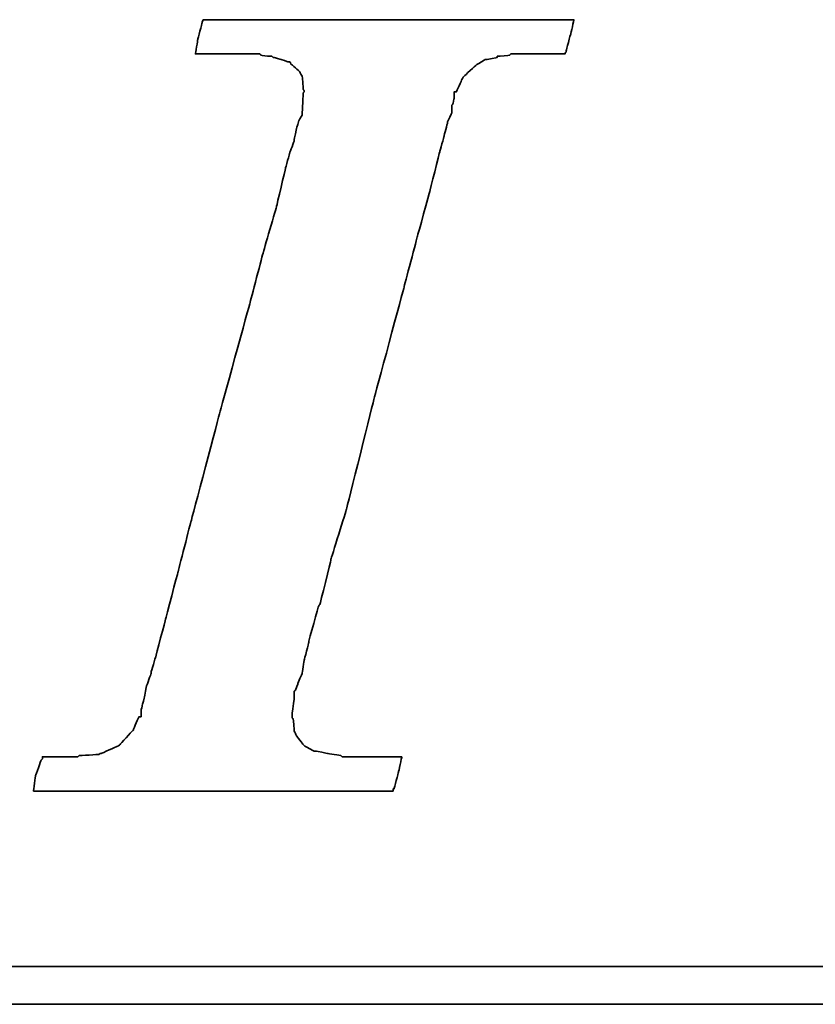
# Model space of a CAD drawing. Header units: millimetres. Extents: x 3 to 189, y 1 to 96.
# Tile 32 of 48: x 142.52 to 144.14, y 47.99 to 49.99. Entities that reach past the tile are written whole.
import ezdxf

# ---------------------------------------------------------------- set-up
doc = ezdxf.new("R2010")
doc.units = ezdxf.units.MM
doc.header["$LTSCALE"] = 0.1
doc.layers.add('DIM', color=4, linetype='CONTINUOUS')
doc.layers.add('layer 1', color=7, linetype='CONTINUOUS')

# ---------------------------------------------------------------- blocks, each defined once
blk = doc.blocks.new('TBI MOTION logo(完整正式版)')
at = {"layer": 'layer 1', "color": 22, "lineweight": 35}
for points, knots in [([(-40.59125, -7.94375), (-40.59125, -7.94375), (-40.97375, -7.94375), (-40.97375, -7.94375), (-40.97375, -7.94375), (-40.97375, -7.94375), (-41.38125, -7.94375), (-41.38125, -7.94375), (-41.38125, -7.94375), (-41.38125, -7.94375), (-41.54875, -7.94375), (-41.54875, -7.94375), (-41.54875, -7.94375), (-41.54875, -7.94375), (-41.59875, -7.94375), (-41.59875, -7.94375), (-41.59875, -7.94375), (-41.59875, -7.94375), (-41.88375, -7.94375), (-41.88375, -7.94375), (-41.88375, -7.94375), (-41.88375, -7.94375), (-41.90875, -7.91875), (-41.90875, -7.91875), (-41.90875, -7.91875), (-41.90875, -7.91875), (-42.19875, -7.87125), (-42.19875, -7.87125), (-42.19875, -7.87125), (-42.19875, -7.87125), (-42.43875, -7.82375), (-42.43875, -7.82375), (-42.43875, -7.82375), (-42.43875, -7.82375), (-42.45875, -7.82375), (-42.45875, -7.82375), (-42.45875, -7.82375), (-42.45875, -7.82375), (-42.48625, -7.82375), (-42.48625, -7.82375), (-42.48625, -7.82375), (-42.48625, -7.82375), (-42.67625, -7.72375), (-42.67625, -7.72375), (-42.67625, -7.72375), (-42.67625, -7.72375), (-42.70125, -7.70375), (-42.70125, -7.70375), (-42.70125, -7.70375), (-42.70125, -7.70375), (-42.72375, -7.67875), (-42.72375, -7.67875), (-42.72375, -7.67875), (-42.72375, -7.67875), (-42.86875, -7.48875), (-42.86875, -7.48875), (-42.86875, -7.48875), (-42.86875, -7.48875), (-42.89375, -7.43875), (-42.89375, -7.43875), (-42.89375, -7.43875), (-42.89375, -7.43875), (-42.91875, -7.38875), (-42.91875, -7.38875), (-42.91875, -7.38875), (-42.91875, -7.38875), (-42.93875, -7.12875), (-42.93875, -7.12875), (-42.93875, -7.12875), (-42.93875, -7.12875), (-42.96375, -7.10375), (-42.96375, -7.10375), (-42.96375, -7.10375), (-42.96375, -7.10375), (-42.96375, -7.05375), (-42.96375, -7.05375), (-42.96375, -7.05375), (-42.96375, -7.05375), (-42.96375, -7.00875), (-42.96375, -7.00875), (-42.96375, -7.00875), (-42.96375, -7.00875), (-42.91875, -6.69625), (-42.91875, -6.69625), (-42.91875, -6.69625), (-42.91875, -6.69625), (-42.91875, -6.62375), (-42.91875, -6.62375), (-42.91875, -6.62375), (-42.91875, -6.62375), (-42.91875, -6.59625), (-42.91875, -6.59625), (-42.91875, -6.59625), (-42.91875, -6.59625), (-42.91875, -6.57375), (-42.91875, -6.57375), (-42.91875, -6.57375), (-42.91875, -6.57375), (-42.91875, -6.52875), (-42.91875, -6.52875), (-42.91875, -6.52875), (-42.91875, -6.52875), (-42.89375, -6.50375), (-42.89375, -6.50375), (-42.89375, -6.50375), (-42.89375, -6.50375), (-42.84375, -6.38375), (-42.84375, -6.38375), (-42.84375, -6.38375), (-42.84375, -6.38375), (-42.84375, -6.35875), (-42.84375, -6.35875), (-42.84375, -6.35875), (-42.84375, -6.35875), (-42.74625, -6.14375), (-42.74625, -6.14375), (-42.74625, -6.14375), (-42.74625, -6.14375), (-42.70125, -5.85375), (-42.70125, -5.85375), (-42.70125, -5.85375), (-42.70125, -5.85375), (-42.60375, -5.47125), (-42.60375, -5.47125), (-42.60375, -5.47125), (-42.60375, -5.47125), (-42.60375, -5.44875), (-42.60375, -5.44875), (-42.60375, -5.44875), (-42.60375, -5.44875), (-42.38875, -4.67875), (-42.38875, -4.67875), (-42.38875, -4.67875), (-42.38875, -4.67875), (-42.36375, -4.65375), (-42.36375, -4.65375), (-42.36375, -4.65375), (-42.36375, -4.65375), (-42.12375, -3.69625), (-42.12375, -3.69625), (-42.12375, -3.69625), (-42.12375, -3.69625), (-42.12375, -3.67374), (-42.12375, -3.67374), (-42.12375, -3.67374), (-42.12375, -3.67374), (-41.78875, -2.59374), (-41.78875, -2.59374), (-41.78875, -2.59374), (-41.78875, -2.59374), (-41.18875, -0.19375), (-41.18875, -0.19375), (-41.18875, -0.19375), (-41.18875, -0.19375), (-40.54375, 2.20624), (-40.54375, 2.20624), (-40.54375, 2.20624), (-40.54375, 2.20624), (-40.25375, 3.30875), (-40.25375, 3.30875), (-40.25375, 3.30875), (-40.25375, 3.30875), (-39.98875, 4.27125), (-39.98875, 4.27125), (-39.98875, 4.27125), (-39.98875, 4.27125), (-39.77375, 5.13125), (-39.77375, 5.13125), (-39.77375, 5.13125), (-39.77375, 5.13125), (-39.67875, 5.47125), (-39.67875, 5.47125), (-39.67875, 5.47125), (-39.67875, 5.47125), (-39.60375, 5.75625), (-39.60375, 5.75625), (-39.60375, 5.75625), (-39.60375, 5.75625), (-39.60375, 5.78125), (-39.60375, 5.78125), (-39.60375, 5.78125), (-39.60375, 5.78125), (-39.50875, 5.97125), (-39.50875, 5.97125), (-39.50875, 5.97125), (-39.50875, 5.97125), (-39.50875, 6.13875), (-39.50875, 6.13875), (-39.50875, 6.13875), (-39.50875, 6.13875), (-39.48625, 6.16625), (-39.48625, 6.16625), (-39.48625, 6.16625), (-39.48625, 6.16625), (-39.46125, 6.28625), (-39.46125, 6.28625), (-39.46125, 6.28625), (-39.46125, 6.28625), (-39.46125, 6.42625), (-39.46125, 6.42625), (-39.46125, 6.42625), (-39.46125, 6.42625), (-39.41375, 6.42625), (-39.41375, 6.42625), (-39.41375, 6.42625), (-39.41375, 6.42625), (-39.29375, 6.69125), (-39.29375, 6.69125), (-39.29375, 6.69125), (-39.29375, 6.69125), (-39.26875, 6.74125), (-39.26875, 6.74125), (-39.26875, 6.74125), (-39.26875, 6.74125), (-39.24375, 6.76625), (-39.24375, 6.76625), (-39.24375, 6.76625), (-39.24375, 6.76625), (-38.98375, 7.00624), (-38.98375, 7.00624), (-38.98375, 7.00624), (-38.98375, 7.00624), (-38.95625, 7.02624), (-38.95625, 7.02624), (-38.95625, 7.02624), (-38.95625, 7.02624), (-38.78875, 7.12624), (-38.78875, 7.12624), (-38.78875, 7.12624), (-38.78875, 7.12624), (-38.76375, 7.12624), (-38.76375, 7.12624), (-38.76375, 7.12624), (-38.76375, 7.12624), (-38.74375, 7.12624), (-38.74375, 7.12624), (-38.74375, 7.12624), (-38.74375, 7.12624), (-38.52875, 7.17125), (-38.52875, 7.17125), (-38.52875, 7.17125), (-38.52875, 7.17125), (-38.52875, 7.19624), (-38.52875, 7.19624), (-38.52875, 7.19624), (-38.52875, 7.19624), (-38.50375, 7.19624), (-38.50375, 7.19624), (-38.50375, 7.19624), (-38.50375, 7.19624), (-38.26125, 7.21875), (-38.26125, 7.21875), (-38.26125, 7.21875), (-38.26125, 7.21875), (-38.23875, 7.24624), (-38.23875, 7.24624), (-38.23875, 7.24624), (-38.23875, 7.24624), (-38.21625, 7.24624), (-38.21625, 7.24624), (-38.21625, 7.24624), (-38.21625, 7.24624), (-38.18875, 7.24624), (-38.18875, 7.24624), (-38.18875, 7.24624), (-38.18875, 7.24624), (-37.90375, 7.24624), (-37.90375, 7.24624), (-37.90375, 7.24624), (-37.90375, 7.24624), (-37.85375, 7.24624), (-37.85375, 7.24624), (-37.85375, 7.24624), (-37.85375, 7.24624), (-37.75875, 7.24624), (-37.75875, 7.24624), (-37.75875, 7.24624), (-37.75875, 7.24624), (-37.42375, 7.24624), (-37.42375, 7.24624), (-37.42375, 7.24624), (-37.42375, 7.24624), (-37.08875, 7.24624), (-37.08875, 7.24624), (-37.08875, 7.24624), (-37.08875, 7.24624), (-37.06375, 7.24624), (-37.06375, 7.24624), (-37.06375, 7.24624), (-37.06375, 7.24624), (-37.06375, 7.26624), (-37.06375, 7.26624), (-37.06375, 7.26624), (-37.06375, 7.26624), (-37.03875, 7.29125), (-37.03875, 7.29125), (-37.03875, 7.29125), (-37.03875, 7.29125), (-37.03875, 7.31625), (-37.03875, 7.31625), (-37.03875, 7.31625), (-37.03875, 7.31625), (-36.94125, 7.67625), (-36.94125, 7.67625), (-36.94125, 7.67625), (-36.94125, 7.67625), (-36.86875, 7.98625), (-36.86875, 7.98625), (-36.86875, 7.98625), (-36.86875, 7.98625), (-36.98875, 7.98625), (-36.98875, 7.98625), (-36.98875, 7.98625), (-36.98875, 7.98625), (-37.42375, 7.98625), (-37.42375, 7.98625), (-37.42375, 7.98625), (-37.42375, 7.98625), (-37.94875, 7.98625), (-37.94875, 7.98625), (-37.94875, 7.98625), (-37.94875, 7.98625), (-38.57375, 7.98625), (-38.57375, 7.98625), (-38.57375, 7.98625), (-38.57375, 7.98625), (-39.29375, 7.98625), (-39.29375, 7.98625), (-39.29375, 7.98625), (-39.29375, 7.98625), (-40.82875, 7.98625), (-40.82875, 7.98625), (-40.82875, 7.98625), (-40.82875, 7.98625), (-42.36375, 7.98625), (-42.36375, 7.98625), (-42.36375, 7.98625), (-42.36375, 7.98625), (-43.08375, 7.98625), (-43.08375, 7.98625), (-43.08375, 7.98625), (-43.08375, 7.98625), (-43.70875, 7.98625), (-43.70875, 7.98625), (-43.70875, 7.98625), (-43.70875, 7.98625), (-44.23375, 7.98625), (-44.23375, 7.98625), (-44.23375, 7.98625), (-44.23375, 7.98625), (-44.66875, 7.98625), (-44.66875, 7.98625), (-44.66875, 7.98625), (-44.66875, 7.98625), (-44.88375, 7.98625), (-44.88375, 7.98625), (-44.88375, 7.98625), (-44.88375, 7.98625), (-44.90875, 7.94125), (-44.90875, 7.94125), (-44.90875, 7.94125), (-44.90875, 7.94125), (-44.90875, 7.91625), (-44.90875, 7.91625), (-44.90875, 7.91625), (-44.90875, 7.91625), (-45.00375, 7.55625), (-45.00375, 7.55625), (-45.00375, 7.55625), (-45.00375, 7.55625), (-45.05375, 7.24624), (-45.05375, 7.24624), (-45.05375, 7.24624), (-45.05375, 7.24624), (-44.61875, 7.24624), (-44.61875, 7.24624), (-44.61875, 7.24624), (-44.61875, 7.24624), (-44.11375, 7.24624), (-44.11375, 7.24624), (-44.11375, 7.24624), (-44.11375, 7.24624), (-43.99375, 7.24624), (-43.99375, 7.24624), (-43.99375, 7.24624), (-43.99375, 7.24624), (-43.94625, 7.24624), (-43.94625, 7.24624), (-43.94625, 7.24624), (-43.94625, 7.24624), (-43.92374, 7.24624), (-43.92374, 7.24624), (-43.92374, 7.24624), (-43.92374, 7.24624), (-43.65875, 7.24624), (-43.65875, 7.24624), (-43.65875, 7.24624), (-43.65875, 7.24624), (-43.63875, 7.21875), (-43.63875, 7.21875), (-43.63875, 7.21875), (-43.63875, 7.21875), (-43.46875, 7.19624), (-43.46875, 7.19624), (-43.46875, 7.19624), (-43.46875, 7.19624), (-43.39875, 7.19624), (-43.39875, 7.19624), (-43.39875, 7.19624), (-43.39875, 7.19624), (-43.37125, 7.17125), (-43.37125, 7.17125), (-43.37125, 7.17125), (-43.37125, 7.17125), (-43.34875, 7.17125), (-43.34875, 7.17125), (-43.34875, 7.17125), (-43.34875, 7.17125), (-43.20375, 7.12624), (-43.20375, 7.12624), (-43.20375, 7.12624), (-43.20375, 7.12624), (-43.05875, 7.07624), (-43.05875, 7.07624), (-43.05875, 7.07624), (-43.05875, 7.07624), (-43.01375, 7.07624), (-43.01375, 7.07624), (-43.01375, 7.07624), (-43.01375, 7.07624), (-42.98875, 7.02624), (-42.98875, 7.02624), (-42.98875, 7.02624), (-42.98875, 7.02624), (-42.79875, 6.86125), (-42.79875, 6.86125), (-42.79875, 6.86125), (-42.79875, 6.86125), (-42.77375, 6.81125), (-42.77375, 6.81125), (-42.77375, 6.81125), (-42.77375, 6.81125), (-42.74625, 6.76625), (-42.74625, 6.76625), (-42.74625, 6.76625), (-42.74625, 6.76625), (-42.72375, 6.47625), (-42.72375, 6.47625), (-42.72375, 6.47625), (-42.72375, 6.47625), (-42.70125, 6.45124), (-42.70125, 6.45124), (-42.70125, 6.45124), (-42.70125, 6.45124), (-42.70125, 6.42625), (-42.70125, 6.42625), (-42.70125, 6.42625), (-42.70125, 6.42625), (-42.72375, 6.40625), (-42.72375, 6.40625), (-42.72375, 6.40625), (-42.72375, 6.40625), (-42.74625, 5.97125), (-42.74625, 5.97125), (-42.74625, 5.97125), (-42.74625, 5.97125), (-42.74625, 5.94625), (-42.74625, 5.94625), (-42.74625, 5.94625), (-42.74625, 5.94625), (-42.74625, 5.92625), (-42.74625, 5.92625), (-42.74625, 5.92625), (-42.74625, 5.92625), (-42.77375, 5.87625), (-42.77375, 5.87625), (-42.77375, 5.87625), (-42.77375, 5.87625), (-42.81875, 5.80625), (-42.81875, 5.80625), (-42.81875, 5.80625), (-42.81875, 5.80625), (-42.86875, 5.63625), (-42.86875, 5.63625), (-42.86875, 5.63625), (-42.86875, 5.63625), (-42.91875, 5.39625), (-42.91875, 5.39625), (-42.91875, 5.39625), (-42.91875, 5.39625), (-42.91875, 5.37124), (-42.91875, 5.37124), (-42.91875, 5.37124), (-42.91875, 5.37124), (-43.01375, 5.10874), (-43.01375, 5.10874), (-43.01375, 5.10874), (-43.01375, 5.10874), (-43.10875, 4.77124), (-43.10875, 4.77124), (-43.10875, 4.77124), (-43.10875, 4.77124), (-43.29875, 3.95625), (-43.29875, 3.95625), (-43.29875, 3.95625), (-43.29875, 3.95625), (-43.58875, 2.95125), (-43.58875, 2.95125), (-43.58875, 2.95125), (-43.58875, 2.95125), (-43.87375, 1.87125), (-43.87375, 1.87125), (-43.87375, 1.87125), (-43.87375, 1.87125), (-44.52625, -0.50374), (-44.52625, -0.50374), (-44.52625, -0.50374), (-44.52625, -0.50374), (-45.14875, -2.85375), (-45.14875, -2.85375), (-45.14875, -2.85375), (-45.14875, -2.85375), (-45.43375, -3.95875), (-45.43375, -3.95875), (-45.43375, -3.95875), (-45.43375, -3.95875), (-45.69875, -4.96875), (-45.69875, -4.96875), (-45.69875, -4.96875), (-45.69875, -4.96875), (-45.91375, -5.78375), (-45.91375, -5.78375), (-45.91375, -5.78375), (-45.91375, -5.78375), (-46.01375, -6.11875), (-46.01375, -6.11875), (-46.01375, -6.11875), (-46.01375, -6.11875), (-46.01375, -6.14375), (-46.01375, -6.14375), (-46.01375, -6.14375), (-46.01375, -6.14375), (-46.10875, -6.40875), (-46.10875, -6.40875), (-46.10875, -6.40875), (-46.10875, -6.40875), (-46.15375, -6.64875), (-46.15375, -6.64875), (-46.15375, -6.64875), (-46.15375, -6.64875), (-46.20375, -6.83875), (-46.20375, -6.83875), (-46.20375, -6.83875), (-46.20375, -6.83875), (-46.22875, -6.93375), (-46.22875, -6.93375), (-46.22875, -6.93375), (-46.22875, -6.93375), (-46.22875, -7.07875), (-46.22875, -7.07875), (-46.22875, -7.07875), (-46.22875, -7.07875), (-46.27375, -7.07875), (-46.27375, -7.07875), (-46.27375, -7.07875), (-46.27375, -7.07875), (-46.39375, -7.34375), (-46.39375, -7.34375), (-46.39375, -7.34375), (-46.39375, -7.34375), (-46.39375, -7.36875), (-46.39375, -7.36875), (-46.39375, -7.36875), (-46.39375, -7.36875), (-46.42125, -7.38875), (-46.42125, -7.38875), (-46.42125, -7.38875), (-46.42125, -7.38875), (-46.68375, -7.67875), (-46.68375, -7.67875), (-46.68375, -7.67875), (-46.68375, -7.67875), (-46.70875, -7.70375), (-46.70875, -7.70375), (-46.70875, -7.70375), (-46.70875, -7.70375), (-46.75375, -7.72375), (-46.75375, -7.72375), (-46.75375, -7.72375), (-46.75375, -7.72375), (-47.08875, -7.87125), (-47.08875, -7.87125), (-47.08875, -7.87125), (-47.08875, -7.87125), (-47.11625, -7.87125), (-47.11625, -7.87125), (-47.11625, -7.87125), (-47.11625, -7.87125), (-47.13875, -7.89375), (-47.13875, -7.89375), (-47.13875, -7.89375), (-47.13875, -7.89375), (-47.56875, -7.91875), (-47.56875, -7.91875), (-47.56875, -7.91875), (-47.56875, -7.91875), (-47.59625, -7.94375), (-47.59625, -7.94375), (-47.59625, -7.94375), (-47.59625, -7.94375), (-47.64375, -7.94375), (-47.64375, -7.94375), (-47.64375, -7.94375), (-47.64375, -7.94375), (-47.73625, -7.94375), (-47.73625, -7.94375), (-47.73625, -7.94375), (-47.73625, -7.94375), (-48.07375, -7.94375), (-48.07375, -7.94375), (-48.07375, -7.94375), (-48.07375, -7.94375), (-48.36125, -7.94375), (-48.36125, -7.94375), (-48.36125, -7.94375), (-48.36125, -7.94375), (-48.36125, -7.96625), (-48.36125, -7.96625), (-48.36125, -7.96625), (-48.36125, -7.96625), (-48.36125, -7.99125), (-48.36125, -7.99125), (-48.36125, -7.99125), (-48.36125, -7.99125), (-48.38875, -8.01375), (-48.38875, -8.01375), (-48.38875, -8.01375), (-48.38875, -8.01375), (-48.50875, -8.34875), (-48.50875, -8.34875), (-48.50875, -8.34875), (-48.50875, -8.34875), (-48.55375, -8.68625), (-48.55375, -8.68625), (-48.55375, -8.68625), (-48.55375, -8.68625), (-48.45875, -8.68625), (-48.45875, -8.68625), (-48.45875, -8.68625), (-48.45875, -8.68625), (-48.07375, -8.68625), (-48.07375, -8.68625), (-48.07375, -8.68625), (-48.07375, -8.68625), (-47.52375, -8.68625), (-47.52375, -8.68625), (-47.52375, -8.68625), (-47.52375, -8.68625), (-46.92375, -8.68625), (-46.92375, -8.68625), (-46.92375, -8.68625), (-46.92375, -8.68625), (-46.25375, -8.68625), (-46.25375, -8.68625), (-46.25375, -8.68625), (-46.25375, -8.68625), (-46.20375, -8.68625), (-46.20375, -8.68625), (-46.20375, -8.68625), (-46.20375, -8.68625), (-44.71375, -8.68625), (-44.71375, -8.68625), (-44.71375, -8.68625), (-44.71375, -8.68625), (-43.22875, -8.68625), (-43.22875, -8.68625), (-43.22875, -8.68625), (-43.22875, -8.68625), (-42.55875, -8.68625), (-42.55875, -8.68625), (-42.55875, -8.68625), (-42.55875, -8.68625), (-42.50875, -8.68625), (-42.50875, -8.68625), (-42.50875, -8.68625), (-42.50875, -8.68625), (-41.93375, -8.68625), (-41.93375, -8.68625), (-41.93375, -8.68625), (-41.93375, -8.68625), (-41.38125, -8.68625), (-41.38125, -8.68625), (-41.38125, -8.68625), (-41.38125, -8.68625), (-40.97375, -8.68625), (-40.97375, -8.68625), (-40.97375, -8.68625), (-40.97375, -8.68625), (-40.78125, -8.68625), (-40.78125, -8.68625), (-40.78125, -8.68625), (-40.78125, -8.68625), (-40.78125, -8.63875), (-40.78125, -8.63875), (-40.78125, -8.63875), (-40.78125, -8.63875), (-40.75875, -8.63875), (-40.75875, -8.63875), (-40.75875, -8.63875), (-40.75875, -8.63875), (-40.66375, -8.27875), (-40.66375, -8.27875), (-40.66375, -8.27875), (-40.66375, -8.27875), (-40.59125, -7.94375), (-40.59125, -7.94375)], [0, 0, 0, 0, 0.00558659, 0.00558659, 0.00558659, 0.0055866, 0.01117318, 0.01117318, 0.01117318, 0.01117319, 0.01675978, 0.01675978, 0.01675978, 0.01675979, 0.02234637, 0.02234637, 0.02234637, 0.02234638, 0.02793296, 0.02793296, 0.02793296, 0.02793297, 0.03351955, 0.03351955, 0.03351955, 0.03351956, 0.03910615, 0.03910615, 0.03910615, 0.03910616, 0.04469274, 0.04469274, 0.04469274, 0.04469275, 0.05027933, 0.05027933, 0.05027933, 0.05027934, 0.05586592, 0.05586592, 0.05586592, 0.05586593, 0.06145251, 0.06145251, 0.06145251, 0.06145252, 0.06703911, 0.06703911, 0.06703911, 0.06703912, 0.0726257, 0.0726257, 0.0726257, 0.07262571, 0.07821229, 0.07821229, 0.07821229, 0.0782123, 0.08379888, 0.08379888, 0.08379888, 0.08379889, 0.08938547, 0.08938547, 0.08938547, 0.08938548, 0.09497207, 0.09497207, 0.09497207, 0.09497208, 0.10055866, 0.10055866, 0.10055866, 0.10055867, 0.10614525, 0.10614525, 0.10614525, 0.10614526, 0.11173184, 0.11173184, 0.11173184, 0.11173185, 0.11731844, 0.11731844, 0.11731844, 0.11731845, 0.12290503, 0.12290503, 0.12290503, 0.12290504, 0.12849162, 0.12849162, 0.12849162, 0.12849163, 0.13407821, 0.13407821, 0.13407821, 0.13407822, 0.1396648, 0.1396648, 0.1396648, 0.13966481, 0.1452514, 0.1452514, 0.1452514, 0.14525141, 0.15083799, 0.15083799, 0.15083799, 0.150838, 0.15642458, 0.15642458, 0.15642458, 0.15642459, 0.16201117, 0.16201117, 0.16201117, 0.16201118, 0.16759777, 0.16759777, 0.16759777, 0.16759778, 0.17318436, 0.17318436, 0.17318436, 0.17318437, 0.17877095, 0.17877095, 0.17877095, 0.17877096, 0.18435754, 0.18435754, 0.18435754, 0.18435755, 0.18994413, 0.18994413, 0.18994413, 0.18994414, 0.19553073, 0.19553073, 0.19553073, 0.19553074, 0.20111732, 0.20111732, 0.20111732, 0.20111733, 0.20670391, 0.20670391, 0.20670391, 0.20670392, 0.2122905, 0.2122905, 0.2122905, 0.21229051, 0.21787709, 0.21787709, 0.21787709, 0.2178771, 0.22346369, 0.22346369, 0.22346369, 0.2234637, 0.22905028, 0.22905028, 0.22905028, 0.22905029, 0.23463687, 0.23463687, 0.23463687, 0.23463688, 0.24022346, 0.24022346, 0.24022346, 0.24022347, 0.24581006, 0.24581006, 0.24581006, 0.24581007, 0.25139665, 0.25139665, 0.25139665, 0.25139666, 0.25698324, 0.25698324, 0.25698324, 0.25698325, 0.26256983, 0.26256983, 0.26256983, 0.26256984, 0.26815642, 0.26815642, 0.26815642, 0.26815643, 0.27374302, 0.27374302, 0.27374302, 0.27374303, 0.27932961, 0.27932961, 0.27932961, 0.27932962, 0.2849162, 0.2849162, 0.2849162, 0.28491621, 0.29050279, 0.29050279, 0.29050279, 0.2905028, 0.29608939, 0.29608939, 0.29608939, 0.2960894, 0.30167598, 0.30167598, 0.30167598, 0.30167599, 0.30726257, 0.30726257, 0.30726257, 0.30726258, 0.31284916, 0.31284916, 0.31284916, 0.31284917, 0.31843575, 0.31843575, 0.31843575, 0.31843576, 0.32402235, 0.32402235, 0.32402235, 0.32402236, 0.32960894, 0.32960894, 0.32960894, 0.32960895, 0.33519553, 0.33519553, 0.33519553, 0.33519554, 0.34078212, 0.34078212, 0.34078212, 0.34078213, 0.34636872, 0.34636872, 0.34636872, 0.34636873, 0.35195531, 0.35195531, 0.35195531, 0.35195532, 0.3575419, 0.3575419, 0.3575419, 0.35754191, 0.36312849, 0.36312849, 0.36312849, 0.3631285, 0.36871508, 0.36871508, 0.36871508, 0.36871509, 0.37430168, 0.37430168, 0.37430168, 0.37430169, 0.37988827, 0.37988827, 0.37988827, 0.37988828, 0.38547486, 0.38547486, 0.38547486, 0.38547487, 0.39106145, 0.39106145, 0.39106145, 0.39106146, 0.39664804, 0.39664804, 0.39664804, 0.39664805, 0.40223464, 0.40223464, 0.40223464, 0.40223465, 0.40782123, 0.40782123, 0.40782123, 0.40782124, 0.41340782, 0.41340782, 0.41340782, 0.41340783, 0.41899441, 0.41899441, 0.41899441, 0.41899442, 0.42458101, 0.42458101, 0.42458101, 0.42458102, 0.4301676, 0.4301676, 0.4301676, 0.43016761, 0.43575419, 0.43575419, 0.43575419, 0.4357542, 0.44134078, 0.44134078, 0.44134078, 0.44134079, 0.44692737, 0.44692737, 0.44692737, 0.44692738, 0.45251397, 0.45251397, 0.45251397, 0.45251398, 0.45810056, 0.45810056, 0.45810056, 0.45810057, 0.46368715, 0.46368715, 0.46368715, 0.46368716, 0.46927374, 0.46927374, 0.46927374, 0.46927375, 0.47486034, 0.47486034, 0.47486034, 0.47486035, 0.48044693, 0.48044693, 0.48044693, 0.48044694, 0.48603352, 0.48603352, 0.48603352, 0.48603353, 0.49162011, 0.49162011, 0.49162011, 0.49162012, 0.4972067, 0.4972067, 0.4972067, 0.49720671, 0.5027933, 0.5027933, 0.5027933, 0.50279331, 0.50837989, 0.50837989, 0.50837989, 0.5083799, 0.51396648, 0.51396648, 0.51396648, 0.51396649, 0.51955307, 0.51955307, 0.51955307, 0.51955308, 0.52513966, 0.52513966, 0.52513966, 0.52513967, 0.53072626, 0.53072626, 0.53072626, 0.53072627, 0.53631285, 0.53631285, 0.53631285, 0.53631286, 0.54189944, 0.54189944, 0.54189944, 0.54189945, 0.54748603, 0.54748603, 0.54748603, 0.54748604, 0.55307263, 0.55307263, 0.55307263, 0.55307264, 0.55865922, 0.55865922, 0.55865922, 0.55865923, 0.56424581, 0.56424581, 0.56424581, 0.56424582, 0.5698324, 0.5698324, 0.5698324, 0.56983241, 0.57541899, 0.57541899, 0.57541899, 0.575419, 0.58100559, 0.58100559, 0.58100559, 0.5810056, 0.58659218, 0.58659218, 0.58659218, 0.58659219, 0.59217877, 0.59217877, 0.59217877, 0.59217878, 0.59776536, 0.59776536, 0.59776536, 0.59776537, 0.60335196, 0.60335196, 0.60335196, 0.60335197, 0.60893855, 0.60893855, 0.60893855, 0.60893856, 0.61452514, 0.61452514, 0.61452514, 0.61452515, 0.62011173, 0.62011173, 0.62011173, 0.62011174, 0.62569832, 0.62569832, 0.62569832, 0.62569833, 0.63128492, 0.63128492, 0.63128492, 0.63128493, 0.63687151, 0.63687151, 0.63687151, 0.63687152, 0.6424581, 0.6424581, 0.6424581, 0.64245811, 0.64804469, 0.64804469, 0.64804469, 0.6480447, 0.65363128, 0.65363128, 0.65363128, 0.65363129, 0.65921788, 0.65921788, 0.65921788, 0.65921789, 0.66480447, 0.66480447, 0.66480447, 0.66480448, 0.67039106, 0.67039106, 0.67039106, 0.67039107, 0.67597765, 0.67597765, 0.67597765, 0.67597766, 0.68156425, 0.68156425, 0.68156425, 0.68156426, 0.68715084, 0.68715084, 0.68715084, 0.68715085, 0.69273743, 0.69273743, 0.69273743, 0.69273744, 0.69832402, 0.69832402, 0.69832402, 0.69832403, 0.70391061, 0.70391061, 0.70391061, 0.70391062, 0.70949721, 0.70949721, 0.70949721, 0.70949722, 0.7150838, 0.7150838, 0.7150838, 0.71508381, 0.72067039, 0.72067039, 0.72067039, 0.7206704, 0.72625698, 0.72625698, 0.72625698, 0.72625699, 0.73184358, 0.73184358, 0.73184358, 0.73184359, 0.73743017, 0.73743017, 0.73743017, 0.73743018, 0.74301676, 0.74301676, 0.74301676, 0.74301677, 0.74860335, 0.74860335, 0.74860335, 0.74860336, 0.75418994, 0.75418994, 0.75418994, 0.75418995, 0.75977654, 0.75977654, 0.75977654, 0.75977655, 0.76536313, 0.76536313, 0.76536313, 0.76536314, 0.77094972, 0.77094972, 0.77094972, 0.77094973, 0.77653631, 0.77653631, 0.77653631, 0.77653632, 0.78212291, 0.78212291, 0.78212291, 0.78212292, 0.7877095, 0.7877095, 0.7877095, 0.78770951, 0.79329609, 0.79329609, 0.79329609, 0.7932961, 0.79888268, 0.79888268, 0.79888268, 0.79888269, 0.80446927, 0.80446927, 0.80446927, 0.80446928, 0.81005587, 0.81005587, 0.81005587, 0.81005588, 0.81564246, 0.81564246, 0.81564246, 0.81564247, 0.82122905, 0.82122905, 0.82122905, 0.82122906, 0.82681564, 0.82681564, 0.82681564, 0.82681565, 0.83240223, 0.83240223, 0.83240223, 0.83240224, 0.83798883, 0.83798883, 0.83798883, 0.83798884, 0.84357542, 0.84357542, 0.84357542, 0.84357543, 0.84916201, 0.84916201, 0.84916201, 0.84916202, 0.8547486, 0.8547486, 0.8547486, 0.85474861, 0.8603352, 0.8603352, 0.8603352, 0.86033521, 0.86592179, 0.86592179, 0.86592179, 0.8659218, 0.87150838, 0.87150838, 0.87150838, 0.87150839, 0.87709497, 0.87709497, 0.87709497, 0.87709498, 0.88268156, 0.88268156, 0.88268156, 0.88268157, 0.88826816, 0.88826816, 0.88826816, 0.88826817, 0.89385475, 0.89385475, 0.89385475, 0.89385476, 0.89944134, 0.89944134, 0.89944134, 0.89944135, 0.90502793, 0.90502793, 0.90502793, 0.90502794, 0.91061453, 0.91061453, 0.91061453, 0.91061454, 0.91620112, 0.91620112, 0.91620112, 0.91620113, 0.92178771, 0.92178771, 0.92178771, 0.92178772, 0.9273743, 0.9273743, 0.9273743, 0.92737431, 0.93296089, 0.93296089, 0.93296089, 0.9329609, 0.93854749, 0.93854749, 0.93854749, 0.9385475, 0.94413408, 0.94413408, 0.94413408, 0.94413409, 0.94972067, 0.94972067, 0.94972067, 0.94972068, 0.95530726, 0.95530726, 0.95530726, 0.95530727, 0.96089385, 0.96089385, 0.96089385, 0.96089386, 0.96648045, 0.96648045, 0.96648045, 0.96648046, 0.97206704, 0.97206704, 0.97206704, 0.97206705, 0.97765363, 0.97765363, 0.97765363, 0.97765364, 0.98324022, 0.98324022, 0.98324022, 0.98324023, 0.98882682, 0.98882682, 0.98882682, 0.98882683, 0.99441341, 0.99441341, 0.99441341, 0.99441342, 1, 1, 1, 1]), ([(75.90875, -9.47875), (75.90875, -9.47875), (75.90875, -12.28625), (75.90875, -12.28625), (75.90875, -12.28625), (75.90875, -12.28625), (75.90875, -12.47875), (75.90875, -12.47875), (75.90875, -12.47875), (75.90875, -12.47875), (75.71625, -12.47875), (75.71625, -12.47875), (75.71625, -12.47875), (75.71625, -12.47875), (-88.32875, -12.47875), (-88.32875, -12.47875), (-88.32875, -12.47875), (-88.32875, -12.47875), (-88.32875, -13.29375), (-88.32875, -13.29375), (-88.32875, -13.29375), (-88.32875, -13.29375), (82.89125, -13.29375), (82.89125, -13.29375), (82.89125, -13.29375), (82.89125, -13.29375), (75.90875, -9.47875), (75.90875, -9.47875)], [0, 0, 0, 0, 0.14285714, 0.14285714, 0.14285714, 0.14285715, 0.28571429, 0.28571429, 0.28571429, 0.2857143, 0.42857143, 0.42857143, 0.42857143, 0.42857144, 0.57142857, 0.57142857, 0.57142857, 0.57142858, 0.71428571, 0.71428571, 0.71428571, 0.71428572, 0.85714286, 0.85714286, 0.85714286, 0.85714287, 1, 1, 1, 1])]:
    blk.add_open_spline(points, degree=3, knots=knots, dxfattribs=at)

msp = doc.modelspace()

# ---------------------------------------------------------------- block references
at = {"layer": 'DIM', "color": 7, "xscale": 0.0941540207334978, "yscale": 0.0941540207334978, "zscale": 0.0941540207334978}
msp.add_blockref('TBI MOTION logo(完整正式版)', (147.1157, 49.2369), dxfattribs=at)

doc.saveas('drawing.dxf')
